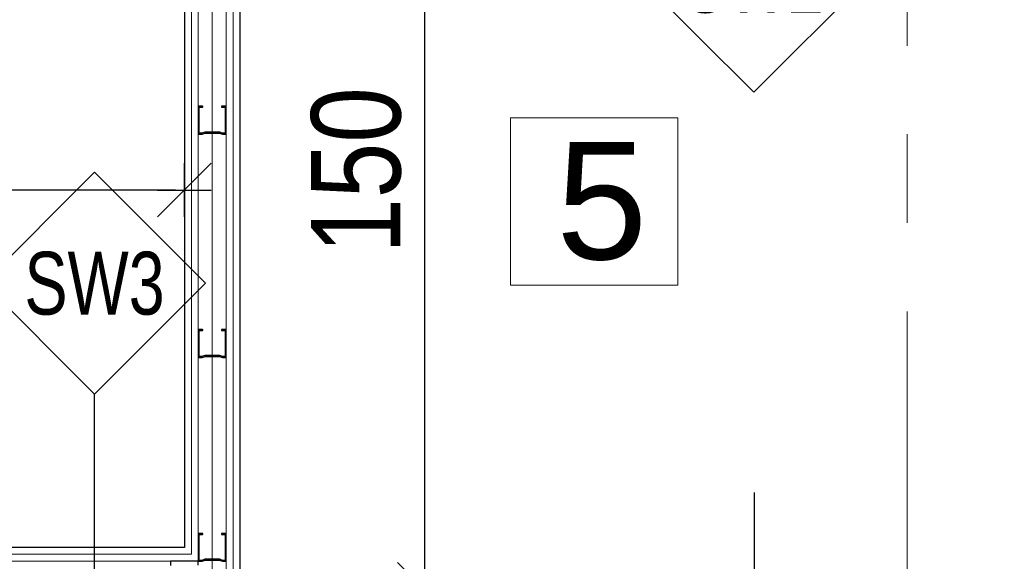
# Model space of a CAD drawing. Header units: centimetres. Extents: x 4120 to 19220, y -7417 to 180.
# Tile 23 of 223: x 9606 to 9782, y -4664 to -4567. Entities that reach past the tile are written whole.
import ezdxf
from ezdxf.enums import TextEntityAlignment as Align

# ---------------------------------------------------------------- set-up
doc = ezdxf.new("R2010")
doc.units = ezdxf.units.CM
doc.linetypes.add('Linia siatki', pattern=[22.225, 12.7, -3.175, 3.175, -3.175])
for name, color, linetype in [('0 @ 1', 7, 'Continuous'), ('A_opisy', 7, 'Continuous'), ('A_Wymiary wewnętrzne', 8, 'Continuous'), ('A_Ściany', 2, 'Continuous'), ('Konstrukcja - scian dzialowych', 7, 'Continuous')]:
    doc.layers.add(name, color=color, linetype=linetype)
doc.layers.add('A_Osie', color=8, linetype='Continuous', lineweight=9)
doc.styles.add('Arial', font='arial.ttf', dxfattribs={"height": 25})
doc.styles.add('marcin', font='arial.ttf', dxfattribs={"width": 0.8, "height": 16})
doc.styles.add('PB-100', font='simplex.shx', dxfattribs={"width": 0.7, "height": 15})
doc.styles.add('style1', font='ARIALN.TTF', dxfattribs={"width": 0.9})
doc.linetypes.add('BATTING', pattern='A,0.0001,-0.1,[134,ltypeshp.shx,S=0.1,R=0,X=-0.1,Y=0],-0.2,[134,ltypeshp.shx,S=0.1,R=180,X=0.1,Y=0],-0.1', length=0.4001)
doc.dimstyles.new('WYM A PROJEKT', dxfattribs={"dimscale": 2, "dimtxt": 16, "dimasz": 0.8, "dimexe": 6, "dimexo": 30, "dimgap": 2, "dimtad": 1, "dimdec": 0, "dimzin": 9, "dimdsep": 46, "dimtxsty": 'marcin', "dimblk": 'WW', "dimcen": 0, "dimdle": 6, "dimse1": 1, "dimse2": 1, "dimclrt": 7, "dimadec": 0, "dimazin": 0, "dimtfac": 1, "dimtdec": 0, "dimtix": 1, "dimtmove": 2, "dimatfit": 3, "dimldrblk": 'WW', "dimfxl": 1, "dimtolj": 1, "dimtzin": 0, "dimarcsym": 0})

# ---------------------------------------------------------------- blocks, each defined once
blk = doc.blocks.new('PROFIL 7')
at = {"layer": 'Konstrukcja - scian dzialowych'}
for points in [[(0.37, 1.75), (0.37, 3.83), (0.17, 4.36), (0.17, 4.83), (4.83, 4.83), (4.83, 4.25), (4.88, 4.19), (4.95, 4.19), (5, 4.25), (5, 5), (0, 5), (0, 4.33), (0.2, 3.8), (0.2, 1.75)], [(0.2, 3.75), (0.2, 1.2), (0, 0.67), (0, 0), (5, 0), (5, 0.75), (5, 0.82), (4.95, 0.87), (4.88, 0.87), (4.83, 0.82), (4.83, 0.75), (4.83, 0.17), (0.17, 0.17), (0.17, 0.64), (0.37, 1.17), (0.37, 3.75)]]:
    blk.add_lwpolyline(points, dxfattribs=at)
blk = doc.blocks.new('em4_el-ozn_50i100')
at = {"color": 3}
blk.add_lwpolyline([(0, -73.2), (26.53, -46.67), (0, -20.14), (-26.53, -46.67)], close=True, dxfattribs=at)
at = {"linetype": 'Continuous', "lineweight": 0, "style": 'PB-100', "width": 0.7}
blk.add_attdef('SYMBOL', text='', height=15, rotation=0, dxfattribs=at).set_placement((0, -46.67), align=Align.MIDDLE_CENTER)
blk = doc.blocks.new('WW')
at = {"color": 80, "ltscale": 2}
blk.add_line((3, 3), (-3, -3), dxfattribs=at)
at = {"ltscale": 2}
for p, q in [((0, -3), (0, 3)), ((-3, 0), (3, 0))]:
    blk.add_line(p, q, dxfattribs=at)
blk = doc.blocks.new('*D2103')
at = {"layer": 'A_Wymiary wewnętrzne', "color": 0, "lineweight": -2}
blk.add_line((9678.58, -4520.33), (9678.58, -4667.13), dxfattribs=at)
at = {"layer": 'Defpoints', "color": 0}
for p in [(9645.58, -4518.73), (9645.58, -4668.73), (9678.58, -4668.73)]:
    blk.add_point(p, dxfattribs=at)
at = {"layer": 'A_Wymiary wewnętrzne', "color": 0, "lineweight": -2, "xscale": 1.6, "yscale": 1.6, "zscale": 1.6}
for p, rotation in [((9678.58, -4518.73), 90), ((9678.58, -4668.73), 270)]:
    blk.add_blockref('WW', p, dxfattribs=dict(at, rotation=rotation))
at = {"layer": 'A_Wymiary wewnętrzne', "color": 7, "insert": (9666.41, -4593.73), "char_height": 16, "attachment_point": 5, "rotation": 90, "style": 'marcin'}
blk.add_mtext('\\A1;150', dxfattribs=at)
blk = doc.blocks.new('*D2110')
at = {"layer": 'A_Wymiary wewnętrzne', "color": 0, "lineweight": -2}
blk.add_line((9633.98, -4597.23), (9537.18, -4597.23), dxfattribs=at)
at = {"layer": 'Defpoints', "color": 0}
for p in [(9535.58, -4597.23), (9535.58, -4661.23), (9635.58, -4661.23)]:
    blk.add_point(p, dxfattribs=at)
at = {"layer": 'A_Wymiary wewnętrzne', "color": 0, "lineweight": -2, "xscale": 1.6, "yscale": 1.6, "zscale": 1.6, "rotation": 180}
blk.add_blockref('WW', (9535.58, -4597.23), dxfattribs=at)
at = {"layer": 'A_Wymiary wewnętrzne', "color": 0, "lineweight": -2, "xscale": 1.6, "yscale": 1.6, "zscale": 1.6}
blk.add_blockref('WW', (9635.58, -4597.23), dxfattribs=at)
at = {"layer": 'A_Wymiary wewnętrzne', "color": 7, "insert": (9585.58, -4585.06), "char_height": 16, "attachment_point": 5, "style": 'marcin'}
blk.add_mtext('\\A1;100', dxfattribs=at)

msp = doc.modelspace()

# ---------------------------------------------------------------- linework, layer by layer
at = {"color": 3}
for points in [[(9619.5, -4693.8), (9619.49, -4633.8)], [(9737.74, -4711.41), (9737.74, -4651.41)]]:
    msp.add_lwpolyline(points, dxfattribs=at)
at = {"layer": 'A_opisy', "lineweight": 18}
msp.add_lwpolyline([(9693.99, -4584.3), (9723.99, -4584.3), (9723.99, -4614.3), (9693.99, -4614.3), (9693.99, -4584.3)], dxfattribs=at)
at = {"layer": 'A_Osie', "linetype": 'Linia siatki', "ltscale": 5}
msp.add_line((9765.08, -3730), (9765.08, -5750.66), dxfattribs=at)
at = {"layer": 'A_Ściany', "color": 251, "linetype": 'Continuous', "lineweight": 20}
for points in [[(9777.08, -4110.73), (9777.08, -4206.23), (9638.08, -4206.23), (9638.08, -4356.23), (9626.83, -4356.23), (9626.83, -4361.23), (9638.08, -4361.23), (9638.08, -4537.23), (9631.83, -4537.23), (9631.83, -4542.23), (9638.08, -4542.23), (9638.08, -4663.73), (9533.08, -4663.73)], [(9775.83, -4110.73), (9775.83, -4204.98), (9636.83, -4204.98), (9636.83, -4354.98), (9626.83, -4354.98), (9626.83, -4362.48), (9636.83, -4362.48), (9636.83, -4535.98), (9631.83, -4535.98), (9631.83, -4543.48), (9636.83, -4543.48), (9636.83, -4662.48), (9534.33, -4662.48)], [(8939.83, -4679.98), (9838.33, -4679.98), (9838.33, -4669.98), (9830.33, -4669.98), (9830.33, -4624.98), (9822.83, -4624.98), (9822.83, -4669.98), (9644.33, -4669.98), (9644.33, -4517.48), (9822.83, -4517.48), (9822.83, -4522.48), (9830.33, -4522.48), (9830.33, -4509.98), (9783.33, -4509.98), (9783.33, -4474.98), (9775.83, -4474.98), (9775.83, -4509.98), (9644.33, -4509.98), (9644.33, -4332.48)], [(8941.08, -4678.73), (9837.08, -4678.73), (9837.08, -4671.23), (9829.08, -4671.23), (9829.08, -4624.98), (9824.08, -4624.98), (9824.08, -4671.23), (9643.08, -4671.23), (9643.08, -4516.23), (9824.08, -4516.23), (9824.08, -4522.48), (9829.08, -4522.48), (9829.08, -4511.23), (9782.08, -4511.23), (9782.08, -4474.98), (9777.08, -4474.98), (9777.08, -4511.23), (9643.08, -4511.23), (9643.08, -4331.23)]]:
    msp.add_lwpolyline(points, dxfattribs=at)
at = {"layer": 'A_Ściany'}
for points in [[(9774.58, -4110.73), (9774.58, -4203.73), (9635.58, -4203.73), (9635.58, -4353.73), (9625.58, -4353.73), (9625.58, -4363.73), (9635.58, -4363.73), (9635.58, -4534.73), (9630.58, -4534.73), (9630.58, -4544.73), (9635.58, -4544.73), (9635.58, -4661.23), (9535.58, -4661.23)], [(8938.58, -4681.23), (9839.58, -4681.23), (9839.58, -4668.73), (9831.58, -4668.73), (9831.58, -4623.73), (9821.58, -4623.73), (9821.58, -4668.73), (9645.58, -4668.73), (9645.58, -4518.73), (9821.58, -4518.73), (9821.58, -4523.73), (9831.58, -4523.73), (9831.58, -4508.73), (9784.58, -4508.73), (9784.58, -4473.73), (9774.58, -4473.73), (9774.58, -4508.73), (9645.58, -4508.73), (9645.58, -4333.73)]]:
    msp.add_lwpolyline(points, dxfattribs=at)
at = {"layer": 'A_Ściany', "color": 251, "linetype": 'BATTING', "lineweight": 20, "ltscale": 6}
msp.add_lwpolyline([(9780.08, -4208.73), (9640.58, -4208.73), (9640.58, -4671.23)], dxfattribs=at)
at = {"layer": 'Konstrukcja - scian dzialowych'}
msp.add_lwpolyline([(9638.08, -4664.4), (9638.08, -4663.73), (9633.08, -4663.73), (9633.08, -4664.48)], dxfattribs=at)

# ---------------------------------------------------------------- block references
at = {"color": 6}
ref = msp.add_blockref('em4_el-ozn_50i100', (9737.59, -4524.83), dxfattribs=dict(at, xscale=-0.75, yscale=0.75, zscale=0.75, rotation=0.003234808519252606))
ref.add_attrib('SYMBOL', 'SW2', dxfattribs={"layer": '0 @ 1', "linetype": 'Continuous', "lineweight": 0, "height": 11.25, "rotation": 0.0032, "style": 'style1', "width": 0.9}).set_placement((9737.59, -4559.83), align=Align.MIDDLE)
ref = msp.add_blockref('em4_el-ozn_50i100', (9619.49, -4578.9), dxfattribs=dict(at, xscale=-0.75, yscale=0.75, zscale=0.75, rotation=0.003234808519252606))
ref.add_attrib('SYMBOL', 'SW3', dxfattribs={"layer": '0 @ 1', "linetype": 'Continuous', "lineweight": 0, "height": 11.25, "rotation": 0.0032, "style": 'style1', "width": 0.9}).set_placement((9619.49, -4613.91), align=Align.MIDDLE)
at = {"layer": 'Konstrukcja - scian dzialowych'}
for p, rotation in [((9643.08, -4587.23), 89.9999383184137), ((9643.08, -4627.23), 89.9999383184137), ((9643.08, -4663.73), 89.99993831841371)]:
    msp.add_blockref('PROFIL 7', p, dxfattribs=dict(at, rotation=rotation))

# ---------------------------------------------------------------- texts
at = {"layer": 'A_opisy', "lineweight": 18, "insert": (9702.21, -4588.64), "char_height": 21, "width": 593.4214, "attachment_point": 1, "style": 'Arial'}
msp.add_mtext('5', dxfattribs=at)

# ---------------------------------------------------------------- dimensions: what is measured, and where the dimension line sits
at = {"layer": 'A_Wymiary wewnętrzne'}
dim = msp.add_linear_dim(base=(9678.58, -4668.73), p1=(9645.58, -4518.73), p2=(9645.58, -4668.73), angle=90, dimstyle='WYM A PROJEKT', override={"dimdsep": 44}, dxfattribs=at)
dim.commit()
dim.dimension.update_dxf_attribs({"geometry": '*D2103', "text_midpoint": (9666.41, -4593.73)})
dim = msp.add_aligned_dim(p1=(9635.58, -4661.23), p2=(9535.58, -4661.23), distance=-64, dimstyle='WYM A PROJEKT', override={"dimdsep": 44}, dxfattribs=at)
dim.commit()
dim.dimension.update_dxf_attribs({"geometry": '*D2110', "text_midpoint": (9585.58, -4585.06)})

doc.saveas('drawing.dxf')
